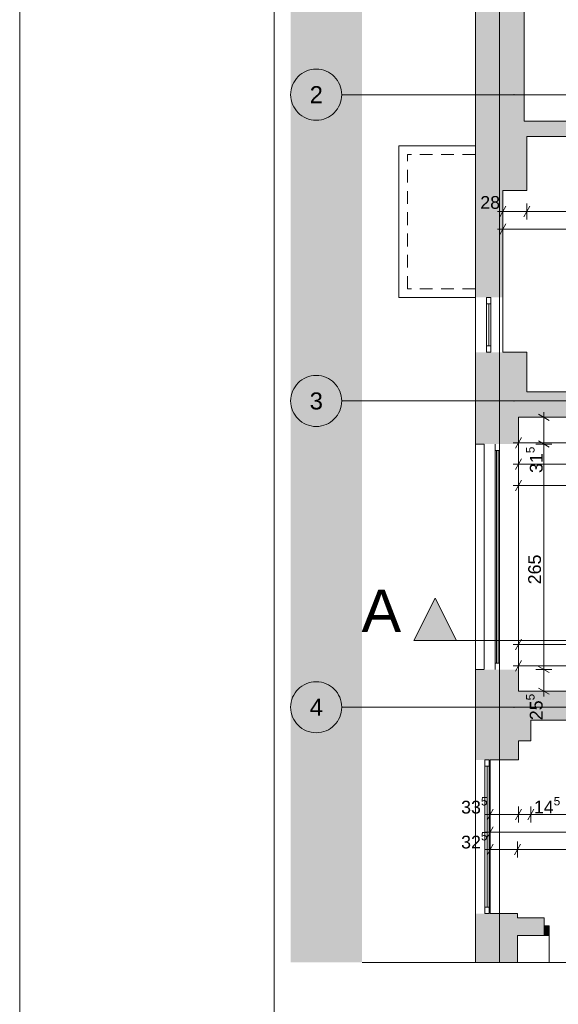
# Paper-space layout 'A-11 INWENTARYZACJA - PIĘTRO 8' of a CAD drawing. Header units: millimetres. Extents: x 0 to 420, y 0 to 297.
# Tile 1 of 12: x 0 to 63, y 105 to 220. Entities that reach past the tile are written whole.
import ezdxf
from ezdxf.xclip import XClip

# ---------------------------------------------------------------- set-up
doc = ezdxf.new("R2010")
doc.units = ezdxf.units.MM
doc.header["$MEASUREMENT"] = 0
doc.header["$XCLIPFRAME"] = 0
for name, pattern in [('ACAD_ISO03W100', [300, 120, -180]), ('DASHDOTX2', [1000, 500, -250, 0, -250]), ('Przer. długie kreski', [2.5, 1.5, -1]), ('PRZERYWANA_DU_A', [550, 350.0000000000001, -199.9999999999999])]:
    doc.linetypes.add(name, pattern=pattern)
for name, color, linetype, lineweight in [('0_Nr_pióra__2', 8, 'Continuous', 13), ('A_Arkusz_Nr_pióra__1', 7, 'Continuous', 20), ('A_linie przekroju_Nr_pióra__1', 7, 'Continuous', 20), ('A_wymiary_Nr_pióra__1', 7, 'Continuous', 20), ('A_wymiary_Nr_pióra__2', 8, 'Continuous', 13), ('A_ściany_Nr_pióra__1', 7, 'Continuous', 20), ('Drzwi Archicad_Nr_pióra__1', 7, 'Continuous', 20)]:
    doc.layers.add(name, color=color, linetype=linetype, lineweight=lineweight)
for name, color, linetype in [('A_linie przekroju', 7, 'Continuous'), ('A_podrys', 7, 'Continuous'), ('A_ściany', 7, 'Continuous'), ('Drzwi Archicad', 7, 'Continuous')]:
    doc.layers.add(name, color=color, linetype=linetype)
for name, color, linetype, lineweight, true_color in [('A_osie_Nr_pióra__16', 7, 'Continuous', 5, 0x0f0f0f), ('A_osie_Nr_pióra__76', 7, 'Continuous', 5, 0x2d2d2d), ('A_ściany_Nr_pióra__10', 7, 'Continuous', 13, 0x4b4b4b), ('A_ściany_Nr_pióra__19', 7, 'Continuous', 5, 0x191919), ('Okna Archicada_Nr_pióra__19', 7, 'Continuous', 5, 0x191919)]:
    doc.layers.add(name, color=color, linetype=linetype, lineweight=lineweight, true_color=true_color)
doc.styles.add('STYL_AUTOMATYCZNY_1', font='arial.ttf')
doc.styles.add('STYL_AUTOMATYCZNY_4', font='arial.ttf')

# ---------------------------------------------------------------- blocks, each defined once
blk = doc.blocks.new('Rysunek_1_1', base_point=(-1586.90650829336, -269.454913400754))
at = {"linetype": 'Continuous', "lineweight": 0, "true_color": 0x484848}
blk.add_hatch(color=251, dxfattribs=at).paths.add_polyline_path([(31.83485242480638, 109.6199197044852), (40.21961616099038, 109.6199197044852), (40.21961616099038, 281.4299226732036), (197.284829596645, 281.4299226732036), (197.284829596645, 204.6199244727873), (282.2848265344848, 204.6199244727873), (282.2848265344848, 285.328973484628), (31.83485242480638, 285.328973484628)])
at = {"layer": 'A_linie przekroju', "linetype": 'Continuous', "lineweight": 0, "true_color": 0x000000}
blk.add_hatch(color=18, dxfattribs=at).paths.add_polyline_path([(46.31860067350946, 147.4526253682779), (51.31860067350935, 147.4526253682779), (48.81860067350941, 152.4526253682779)])
at = {"layer": 'A_ściany', "linetype": 'Continuous', "lineweight": 0, "true_color": 0x000000}
for points in [[(53.55860067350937, 269.4299207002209), (53.55860067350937, 208.509920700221), (59.26560067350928, 208.509920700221), (59.26560067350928, 265.3799207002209)], [(53.55860067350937, 208.509920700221), (53.55860067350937, 200.3699207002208), (59.57560067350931, 200.3699207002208), (59.57560067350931, 208.509920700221)], [(76.98560067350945, 208.509920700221), (59.57560067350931, 208.509920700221), (59.57560067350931, 206.709920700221), (76.98560067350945, 206.709920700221)], [(53.55860067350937, 200.3699207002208), (53.55860067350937, 187.7899207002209), (56.75860067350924, 187.7899207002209), (56.75860067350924, 200.3699207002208)], [(53.55860067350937, 181.3499207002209), (53.55860067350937, 173.698920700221), (59.57560067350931, 173.698920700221), (59.57560067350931, 181.3499207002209)], [(59.57560067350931, 173.698920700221), (104.4455759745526, 173.698920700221), (104.4455535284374, 176.7099207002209), (59.57560067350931, 176.7099207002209)], [(53.55860067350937, 173.698920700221), (53.55860067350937, 170.5540369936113), (58.60560067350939, 170.5540369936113), (58.60560067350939, 173.698920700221)], [(53.55860067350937, 144.0540369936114), (53.55860067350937, 133.4299207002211), (58.60560067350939, 133.4299207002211), (58.60560067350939, 144.0540369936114)], [(58.60560067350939, 135.6601532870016), (60.04560067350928, 135.6601532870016), (60.04560067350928, 141.4991532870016), (58.60560067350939, 141.4991532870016)], [(60.04560067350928, 138.0801532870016), (81.7256006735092, 138.0801532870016), (81.7256006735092, 141.4991532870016), (60.04560067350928, 141.4991532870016)], [(58.4906009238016, 115.3599196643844), (53.55860010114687, 115.3599196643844), (53.55860010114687, 109.6199224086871), (58.4906009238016, 109.6199224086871)], [(58.49060067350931, 114.8699206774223), (58.49060067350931, 112.7699207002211), (61.6206007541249, 112.7699207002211), (61.6206007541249, 114.8699206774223)]]:
    blk.add_hatch(color=18, dxfattribs=at).paths.add_polyline_path(points)
at = {"layer": 'Drzwi Archicad', "linetype": 'Continuous', "lineweight": 0, "true_color": 0xfdfdfd}
blk.add_hatch(color=7, dxfattribs=at).paths.add_polyline_path([(61.62060067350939, 112.7699207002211), (62.22060067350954, 112.7699207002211), (62.22060067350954, 113.9199207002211), (61.62060067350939, 113.9199207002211)])
at = {"layer": '0_Nr_pióra__2', "color": 8, "linetype": 'PRZERYWANA_DU_A', "lineweight": 13, "flags": 128}
for points in [[(282.2848256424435, 204.6199207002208), (197.2848256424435, 204.6199207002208), (197.2848256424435, 281.4299207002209), (40.21961544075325, 281.4299207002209), (40.21961544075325, 109.6199207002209)], [(40.21961544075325, 109.6199207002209), (155.2196154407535, 109.6199207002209)]]:
    blk.add_lwpolyline(points, dxfattribs=at)
at = {"layer": 'A_linie przekroju_Nr_pióra__1', "color": 7, "linetype": 'ACAD_ISO03W100', "lineweight": 20}
blk.add_line((51.31859873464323, 147.4526223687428), (282.2848270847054, 147.4526223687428), dxfattribs=at)
at = {"layer": 'A_linie przekroju_Nr_pióra__1', "color": 7, "linetype": 'Continuous', "lineweight": 20, "flags": 128}
blk.add_lwpolyline([(46.31860067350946, 147.4526253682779), (51.31860067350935, 147.4526253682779), (48.81860067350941, 152.4526253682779)], close=True, dxfattribs=at)
at = {"layer": 'A_osie_Nr_pióra__16', "color": 250, "linetype": 'DASHDOTX2', "lineweight": 5, "true_color": 0x0f0f0f}
for p, q in [((56.39060138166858, 241.4399395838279), (56.39060138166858, 109.6199221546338)), ((58.08593484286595, 211.6199207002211), (37.83485254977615, 211.6199192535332)), ((282.2848227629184, 211.6199239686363), (58.08593185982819, 211.6199239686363)), ((58.08593185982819, 211.6199239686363), (58.08593484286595, 211.6199207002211)), ((58.08593484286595, 175.619920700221), (37.83485254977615, 175.6199191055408)), ((58.08593320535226, 175.6199181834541), (58.08593484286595, 175.619920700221)), ((282.2848247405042, 175.6199181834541), (58.08593320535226, 175.6199181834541)), ((58.08593484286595, 139.6199207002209), (37.83485254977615, 139.6199189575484)), ((282.2848247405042, 139.6199242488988), (58.08593320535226, 139.6199242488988)), ((58.08593320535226, 139.6199242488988), (58.08593484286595, 139.6199207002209))]:
    blk.add_line(p, q, dxfattribs=at)
for p in [(58.08593484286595, 211.6199207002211), (58.08593484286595, 175.619920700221), (58.08593484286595, 139.6199207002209)]:
    blk.add_point(p, dxfattribs=at)
at = {"layer": 'A_osie_Nr_pióra__76', "color": 250, "linetype": 'Continuous', "lineweight": 5, "true_color": 0x2d2d2d}
for centre in [(34.83485439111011, 211.6199207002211), (34.83485439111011, 175.619920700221), (34.83485439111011, 139.6199207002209)]:
    blk.add_circle(centre, 3, dxfattribs=at)
at = {"layer": 'A_wymiary_Nr_pióra__1', "color": 7, "linetype": 'Continuous', "lineweight": 20}
for p, q in [((57.11944584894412, 198.5058092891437), (56.39775562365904, 197.2558098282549)), ((59.93644449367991, 198.5058092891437), (59.21475800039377, 197.2558098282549)), ((57.11944584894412, 196.4337400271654), (56.39775562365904, 195.1837405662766)), ((62.19060171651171, 173.3380779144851), (60.94060225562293, 174.0597644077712)), ((58.96645318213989, 171.3239218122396), (58.24477042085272, 170.0739186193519)), ((60.94060225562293, 170.9148797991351), (62.19060171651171, 170.1931933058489)), ((58.9664606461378, 168.8239228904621), (58.24477788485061, 167.5739196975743)), ((58.96647184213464, 166.3239202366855), (58.24478908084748, 165.0739207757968)), ((58.96644571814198, 147.6241535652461), (58.2447554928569, 146.3741541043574)), ((58.96644571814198, 145.1241546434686), (58.2447554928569, 143.8741514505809)), ((60.94060225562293, 144.4148807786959), (62.19060171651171, 143.6931942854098)), ((60.94060225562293, 141.8599953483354), (62.19060171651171, 141.1383088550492)), ((55.62644474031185, 127.6214900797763), (54.90475824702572, 126.3714906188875)), ((58.96644571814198, 127.6214900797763), (58.2447554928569, 126.3714906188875)), ((60.40644497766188, 127.6214900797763), (59.68475848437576, 126.3714906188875)), ((55.62644474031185, 125.5676105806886), (54.90475824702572, 124.3176111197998)), ((55.62644474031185, 123.513731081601), (54.90475824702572, 122.2637278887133)), ((58.85144417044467, 123.513731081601), (58.12975767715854, 122.2637278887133))]:
    blk.add_line(p, q, dxfattribs=at)
at = {"layer": 'A_wymiary_Nr_pióra__2', "color": 8, "linetype": 'Continuous', "lineweight": 13}
for p, q in [((56.7585988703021, 196.9433071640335), (56.7585988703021, 198.8183082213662)), ((59.57560124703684, 196.9433071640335), (59.57560124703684, 198.8183082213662)), ((56.14734968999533, 197.8808076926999), (56.7585988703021, 197.8808076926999)), ((56.7585988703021, 197.8808076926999), (59.57560124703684, 197.8808076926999)), ((56.7585988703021, 194.8712379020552), (56.7585988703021, 196.7462389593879)), ((59.57560124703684, 197.8808076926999), (103.4455997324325, 197.8808076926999)), ((56.14734968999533, 195.8087384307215), (56.7585988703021, 195.8087384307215)), ((56.7585988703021, 195.8087384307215), (103.4455997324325, 195.8087384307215)), ((62.50310064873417, 173.6989211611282), (60.62809959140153, 173.6989211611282)), ((61.56560012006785, 173.6989211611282), (61.56560012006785, 174.3101703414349)), ((61.56560012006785, 170.554036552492), (61.56560012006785, 173.6989211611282)), ((58.60561366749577, 169.7614196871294), (58.60560620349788, 171.6364207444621)), ((57.99436075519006, 170.6989202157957), (58.60560993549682, 170.6989202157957)), ((58.60560993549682, 170.6989202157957), (105.1661818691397, 170.6990844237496)), ((62.50310064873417, 170.554036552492), (60.62809959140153, 170.554036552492)), ((61.56560012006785, 144.0540375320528), (61.56560012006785, 170.554036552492)), ((58.60562486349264, 167.2614207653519), (58.60561739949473, 169.1364218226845)), ((57.99437195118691, 168.1989175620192), (58.60562113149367, 168.1989212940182)), ((58.60562113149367, 168.1989212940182), (74.30560331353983, 168.1989772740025)), ((57.99437941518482, 165.6989186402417), (58.60562859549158, 165.6989223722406)), ((58.60563232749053, 164.7614218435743), (58.60562486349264, 166.636419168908)), ((58.60562859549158, 165.6989223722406), (124.0456293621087, 165.6991537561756)), ((57.9943495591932, 146.9991519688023), (58.60560247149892, 146.9991519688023)), ((58.60560247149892, 146.0616514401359), (58.60560247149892, 147.9366524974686)), ((58.60560247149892, 146.9991519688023), (75.00559942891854, 146.9991519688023)), ((58.60560247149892, 143.5616525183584), (58.60560247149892, 145.4366535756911)), ((57.9943495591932, 144.4991530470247), (58.60560247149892, 144.4991530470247)), ((58.60560247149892, 144.4991530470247), (105.182856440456, 144.4991530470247)), ((62.50310064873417, 144.0540375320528), (60.62809959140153, 144.0540375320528)), ((61.56560012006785, 141.4991521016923), (61.56560012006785, 144.0540375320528)), ((62.50310064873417, 141.4991521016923), (60.62809959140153, 141.4991521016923)), ((61.56560012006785, 140.8879029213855), (61.56560012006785, 141.4991521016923)), ((55.26560149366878, 126.058991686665), (55.26560149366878, 127.9339890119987)), ((58.60560247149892, 126.058991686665), (58.60560247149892, 127.9339890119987)), ((60.04560173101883, 126.058991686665), (60.04560173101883, 127.9339890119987)), ((54.65435231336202, 126.9964884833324), (55.26560149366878, 126.9964884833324)), ((55.26560149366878, 126.9964884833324), (58.60560247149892, 126.9964884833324)), ((58.60560247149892, 126.9964884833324), (60.04560173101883, 126.9964884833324)), ((60.04560173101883, 126.9964884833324), (81.72560094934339, 126.9964884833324)), ((55.26560149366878, 124.0051084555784), (55.26560149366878, 125.8801095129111)), ((54.65435231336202, 124.9426089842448), (55.26560149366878, 124.9426089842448)), ((55.26560149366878, 124.9426089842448), (198.115601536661, 124.9426089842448)), ((54.65435231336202, 122.8887294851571), (55.26560149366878, 122.8887294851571)), ((55.26560149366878, 121.9512289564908), (55.26560149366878, 123.8262300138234)), ((55.26560149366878, 122.8887294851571), (58.4906009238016, 122.8887294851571)), ((58.4906009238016, 121.9512289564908), (58.4906009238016, 123.8262300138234)), ((58.4906009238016, 122.8887294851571), (156.4706021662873, 122.8887294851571))]:
    blk.add_line(p, q, dxfattribs=at)
at = {"layer": 'A_ściany_Nr_pióra__1', "color": 7, "linetype": 'Continuous', "lineweight": 20}
for p, q in [((53.55860010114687, 171.0989195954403), (53.55860010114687, 144.0989222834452)), ((54.55860041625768, 170.554036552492), (54.55860041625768, 144.0989222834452)), ((58.60560247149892, 144.0540375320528), (58.60560247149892, 170.554036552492)), ((61.62060232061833, 114.8699214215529), (61.25060074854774, 114.8699214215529)), ((61.62060232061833, 113.9199224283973), (61.62060232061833, 114.8699214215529)), ((61.62060232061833, 112.7699218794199), (61.62060232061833, 113.9199224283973)), ((61.62060232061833, 112.7699218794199), (61.15060183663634, 112.7699218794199))]:
    blk.add_line(p, q, dxfattribs=at)
at = {"layer": 'A_ściany_Nr_pióra__1', "color": 7, "linetype": 'Continuous', "lineweight": 20, "flags": 128}
for points in [[(53.55860067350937, 269.4299207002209), (53.55860067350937, 208.509920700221)], [(59.26560067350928, 208.509920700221), (59.26560067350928, 265.3799207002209)], [(53.55860067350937, 208.509920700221), (53.55860067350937, 200.3699207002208)], [(59.57560067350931, 208.509920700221), (59.26560067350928, 208.509920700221)], [(76.98560067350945, 208.509920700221), (59.57560067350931, 208.509920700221)], [(59.57560067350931, 206.709920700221), (76.98560067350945, 206.709920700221)], [(59.57560067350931, 200.3699207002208), (59.57560067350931, 206.709920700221)], [(53.55860067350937, 200.3699207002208), (53.55860067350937, 187.7899207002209)], [(56.75860067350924, 187.7899207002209), (56.75860067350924, 200.3699207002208)], [(56.75860067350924, 200.3699207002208), (59.57560067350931, 200.3699207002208)], [(53.55860067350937, 181.3499207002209), (53.55860067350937, 173.698920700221)], [(59.57560067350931, 181.3499207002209), (56.75860067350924, 181.3499207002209)], [(59.57560067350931, 176.7099207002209), (59.57560067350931, 181.3499207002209)], [(103.4455782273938, 176.7099207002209), (59.57560067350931, 176.7099207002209)], [(53.55860067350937, 173.698920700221), (53.55860067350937, 170.5540369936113)], [(58.60560067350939, 170.5540369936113), (58.60560067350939, 173.698920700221)], [(58.60560067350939, 173.698920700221), (59.57560067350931, 173.698920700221)], [(59.57560067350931, 173.698920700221), (104.4455759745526, 173.698920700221)], [(53.55860067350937, 170.5540369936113), (54.55860067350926, 170.5540369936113)], [(53.55860067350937, 144.0540369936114), (53.55860067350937, 133.4299207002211)], [(54.55860067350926, 144.0540369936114), (53.55860067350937, 144.0540369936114)], [(58.60560067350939, 141.4991532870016), (58.60560067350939, 144.0540369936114)], [(60.04560067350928, 141.4991532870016), (58.60560067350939, 141.4991532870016)], [(81.7256006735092, 141.4991532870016), (60.04560067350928, 141.4991532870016)], [(60.04560067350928, 135.6601532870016), (60.04560067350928, 138.0801532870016)], [(60.04560067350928, 138.0801532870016), (81.7256006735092, 138.0801532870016)], [(58.60560067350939, 135.6601532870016), (60.04560067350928, 135.6601532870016)], [(58.60560067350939, 133.4299207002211), (58.60560067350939, 135.6601532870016)], [(55.2656006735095, 133.4299207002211), (58.60560067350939, 133.4299207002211)], [(53.55860067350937, 115.3599207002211), (53.55860067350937, 109.6199207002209)], [(58.49060067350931, 115.3599207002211), (55.2656006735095, 115.3599207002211)], [(58.49060067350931, 114.8699207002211), (58.49060067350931, 115.3599207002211)], [(61.6206007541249, 114.8699207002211), (58.49060067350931, 114.8699207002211)], [(58.49060067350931, 112.7699207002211), (61.6206007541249, 112.7699207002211)], [(58.49060067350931, 109.6199207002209), (58.49060067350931, 112.7699207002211)]]:
    blk.add_lwpolyline(points, dxfattribs=at)
at = {"layer": 'A_ściany_Nr_pióra__10', "color": 251, "linetype": 'Continuous', "lineweight": 13, "true_color": 0x4b4b4b}
for p, q in [((53.51860053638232, 205.5899195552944), (44.55860099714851, 205.5899195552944)), ((44.55860099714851, 187.7899191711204), (44.55860099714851, 205.5899195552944)), ((53.51860053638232, 187.7899191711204), (44.55860099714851, 187.7899191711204))]:
    blk.add_line(p, q, dxfattribs=at)
at = {"layer": 'A_ściany_Nr_pióra__10', "color": 251, "linetype": 'Przer. długie kreski', "lineweight": 13, "true_color": 0x4b4b4b}
for p, q in [((53.51860053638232, 204.5899192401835), (45.55860131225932, 204.5899192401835)), ((45.55860131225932, 188.7899194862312), (45.55860131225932, 204.5899192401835)), ((53.51860053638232, 188.7899194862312), (45.55860131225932, 188.7899194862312))]:
    blk.add_line(p, q, dxfattribs=at)
at = {"layer": 'A_ściany_Nr_pióra__19', "color": 250, "linetype": 'Continuous', "lineweight": 5, "true_color": 0x191919}
for p, q in [((53.55860010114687, 187.7899191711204), (53.55860010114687, 181.3499220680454)), ((56.7585988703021, 181.3499220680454), (56.7585988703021, 187.7899191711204)), ((53.55860010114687, 133.4299210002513), (53.55860010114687, 115.3599216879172)), ((55.26560149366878, 115.3599216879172), (55.26560149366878, 133.4299210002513))]:
    blk.add_line(p, q, dxfattribs=at)
at = {"layer": 'Drzwi Archicad_Nr_pióra__1', "color": 7, "linetype": 'Continuous', "lineweight": 20}
for p, q in [((61.62060232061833, 114.8699214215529), (61.25060074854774, 114.8699214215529)), ((61.62060232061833, 114.8699214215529), (61.25060074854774, 114.8699214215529)), ((61.62060232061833, 113.9199224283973), (61.62060232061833, 114.8699214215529)), ((61.62060232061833, 113.9199224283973), (61.62060232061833, 114.8699214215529)), ((62.22059952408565, 113.9199224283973), (61.62060232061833, 113.9199224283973)), ((61.62060232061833, 113.9199224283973), (61.62060232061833, 112.7699218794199)), ((61.62060232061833, 112.7699218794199), (61.62060232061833, 113.9199224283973)), ((61.62060232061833, 112.7699218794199), (61.62060232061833, 113.9199224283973)), ((62.22059952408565, 112.7699218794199), (62.22059952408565, 113.9199224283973)), ((61.62060232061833, 112.7699218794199), (61.15060183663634, 112.7699218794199)), ((61.62060232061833, 112.7699218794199), (61.15060183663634, 112.7699218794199)), ((61.62060232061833, 112.7699218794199), (62.22059952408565, 112.7699218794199)), ((62.22059952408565, 112.7699219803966), (62.22059952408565, 109.6199208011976))]:
    blk.add_line(p, q, dxfattribs=at)
at = {"layer": 'Okna Archicada_Nr_pióra__19', "color": 250, "linetype": 'Continuous', "lineweight": 5, "true_color": 0x191919}
for p, q in [((55.35859917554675, 187.7899191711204), (54.85860088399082, 187.7899191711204)), ((54.85860088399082, 187.7899191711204), (54.85860088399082, 181.3499220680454)), ((55.35859917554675, 181.3499220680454), (55.35859917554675, 187.7899191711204)), ((55.35859917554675, 187.0399217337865), (54.85860088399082, 187.0399217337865)), ((55.10860002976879, 182.0999195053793), (55.10860002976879, 187.0399217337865)), ((55.35859917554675, 182.0999195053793), (54.85860088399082, 182.0999195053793)), ((54.85860088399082, 181.3499220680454), (55.35859917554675, 181.3499220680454)), ((55.85860119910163, 144.0540375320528), (55.85860119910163, 170.554036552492)), ((56.35859949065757, 144.0540375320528), (56.35859949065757, 170.554036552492)), ((55.85860119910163, 169.8040353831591), (56.35859949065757, 169.8040353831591)), ((56.00860143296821, 144.8040387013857), (56.00860143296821, 169.8040353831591)), ((56.20859925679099, 144.8040387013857), (56.20859925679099, 169.8040353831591)), ((55.85860119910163, 144.8040387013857), (56.35859949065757, 144.8040387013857)), ((55.15860135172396, 133.4299210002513), (54.65859932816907, 133.4299210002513)), ((54.65859932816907, 133.4299210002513), (54.65859932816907, 115.3599216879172)), ((55.15860135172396, 115.3599216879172), (55.15860135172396, 133.4299210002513)), ((55.15860135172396, 132.6799198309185), (54.65859932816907, 132.6799198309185)), ((54.908602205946, 116.1099191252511), (54.908602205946, 132.6799198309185)), ((55.15860135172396, 116.1099191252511), (54.65859932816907, 116.1099191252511)), ((54.65859932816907, 115.3599216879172), (55.15860135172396, 115.3599216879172))]:
    blk.add_line(p, q, dxfattribs=at)
at = {"layer": 'A_linie przekroju_Nr_pióra__1', "color": 7, "linetype": 'Continuous', "lineweight": 20, "insert": (44.8186006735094, 148.4526322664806), "char_height": 5, "attachment_point": 9, "style": 'STYL_AUTOMATYCZNY_1'}
blk.add_mtext('\\A1;{\\pqr;\\pt0;\\fArial|b0|i0|c238|p0;\\W1.000000;A}', dxfattribs=at)
at = {"layer": 'A_osie_Nr_pióra__76', "color": 250, "linetype": 'Continuous', "lineweight": 5, "true_color": 0x2d2d2d, "char_height": 2, "attachment_point": 1, "style": 'STYL_AUTOMATYCZNY_1'}
for s, insert in [('\\A1;{\\pql;\\pt0;\\fArial|b0|i0|c238|p0;\\W1.000000;2}', (34.07212939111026, 212.619920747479)), ('\\A1;{\\pql;\\pt0;\\fArial|b0|i0|c238|p0;\\W1.000000;3}', (34.07212939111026, 176.6199207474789)), ('\\A1;{\\pql;\\pt0;\\fArial|b0|i0|c238|p0;\\W1.000000;4}', (34.07212939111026, 140.6199207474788))]:
    blk.add_mtext(s, dxfattribs=dict(at, insert=insert))
at = {"layer": 'A_wymiary_Nr_pióra__1', "color": 7, "linetype": 'Continuous', "lineweight": 20, "insert": (54.10917563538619, 198.1808086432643), "char_height": 1.5, "width": 2.288175, "attachment_point": 7, "style": 'STYL_AUTOMATYCZNY_4'}
blk.add_mtext('\\A1;{\\pql;\\fArial|b0|i0|c238|p0;\\W1.000000;28}', dxfattribs=at)
at = {"layer": 'A_wymiary_Nr_pióra__1', "color": 7, "linetype": 'Continuous', "lineweight": 20, "char_height": 1.5, "attachment_point": 7, "rotation": 90, "style": 'STYL_AUTOMATYCZNY_1'}
for s, insert in [('\\A1;{\\pql;\\fArial|b0|i0|c238|p0;\\W1.000000;31\\fArial|b0|i0|c238|p0;\\W1.000000;\\A1{\\H.66x;\\S5^  ;}}', (61.87429958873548, 167.1495169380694)), ('\\A1;{\\pql;\\fArial|b0|i0|c238|p0;\\W1.000000;25\\fArial|b0|i0|c238|p0;\\W1.000000;\\A1{\\H.66x;\\S5^  ;}}', (61.87329512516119, 138.0946332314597))]:
    blk.add_mtext(s, dxfattribs=dict(at, insert=insert))
at = {"layer": 'A_wymiary_Nr_pióra__1', "color": 7, "linetype": 'Continuous', "lineweight": 20, "insert": (61.26560066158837, 154.066274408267), "char_height": 1.5, "width": 3.432255, "attachment_point": 7, "rotation": 90, "style": 'STYL_AUTOMATYCZNY_4'}
blk.add_mtext('\\A1;{\\pql;\\fArial|b0|i0|c238|p0;\\W1.000000;265}', dxfattribs=at)
at = {"layer": 'A_wymiary_Nr_pióra__1', "color": 7, "linetype": 'Continuous', "lineweight": 20, "char_height": 1.5, "attachment_point": 7, "style": 'STYL_AUTOMATYCZNY_1'}
for s, insert in [('\\A1;{\\pql;\\fArial|b0|i0|c238|p0;\\W1.000000;33\\fArial|b0|i0|c238|p0;\\W1.000000;\\A1{\\H.66x;\\S5^  ;}}', (51.86108061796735, 126.6877909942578)), ('\\A1;{\\pql;\\fArial|b0|i0|c238|p0;\\W1.000000;14\\fArial|b0|i0|c238|p0;\\W1.000000;\\A1{\\H.66x;\\S5^  ;}}', (60.40685072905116, 126.6973334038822)), ('\\A1;{\\pql;\\fArial|b0|i0|c238|p0;\\W1.000000;32\\fArial|b0|i0|c238|p0;\\W1.000000;\\A1{\\H.66x;\\S5^  ;}}', (51.86108061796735, 122.5800305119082))]:
    blk.add_mtext(s, dxfattribs=dict(at, insert=insert))

psp = doc.layouts.new('A-11 INWENTARYZACJA - PIĘTRO 8')

# ---------------------------------------------------------------- linework, layer by layer
at = {"layer": 'A_Arkusz_Nr_pióra__1', "color": 7, "linetype": 'Continuous', "lineweight": 20}
psp.add_line((29.90003742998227, 292.1), (29.89980349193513, 4.900326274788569), dxfattribs=at)
at = {"layer": 'A_Arkusz_Nr_pióra__1', "color": 7, "linetype": 'Continuous', "lineweight": 20, "flags": 128}
psp.add_lwpolyline([(0, 297), (420, 297), (420, 3.320364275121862e-14), (2.775557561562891e-14, 3.320364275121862e-14)], close=True, dxfattribs=at)

# ---------------------------------------------------------------- block references
at = {"layer": 'A_podrys', "color": 37, "linetype": 'Continuous', "lineweight": 5, "true_color": 0x656532}
ref = psp.add_blockref('Rysunek_1_1', (-1586.90650829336, -269.454913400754), dxfattribs=at)
XClip(ref).set_block_clipping_path([(31.83485439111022, 109.6199207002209), (282.2848256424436, 285.3289775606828)])

doc.saveas('drawing.dxf')
